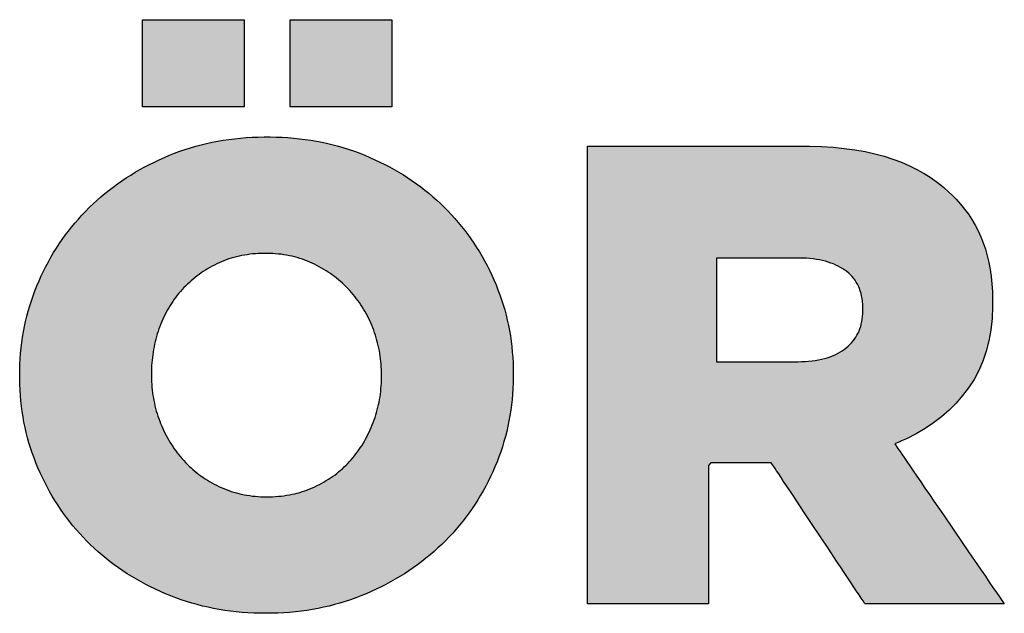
# Model space of a CAD drawing. Header units: millimetres. Extents: x 721 to 836, y 20 to 293.
# Tile 13 of 19: x 774.67 to 779.52, y 133.5 to 136.42. Entities that reach past the tile are written whole.
import ezdxf

# ---------------------------------------------------------------- set-up
doc = ezdxf.new("R2010")
doc.units = ezdxf.units.MM
doc.layers.add('P-------W3-', color=8, linetype='Continuous')
doc.layers.add('P-------W34', color=8, linetype='Continuous')

# ---------------------------------------------------------------- blocks, each defined once
blk = doc.blocks.new('STADSFAST_LOGO')
at = {"layer": 'P-------W34'}
h = blk.add_hatch(color=256, dxfattribs=at)
h.dxf.hatch_style = 1
h.paths.add_polyline_path([(776.0024, 136.4242), (776.005, 136.4242), (776.0309, 136.4242), (776.0645, 136.4242), (776.1044, 136.4242), (776.1491, 136.4242), (776.1969, 136.4242), (776.2464, 136.4242), (776.2962, 136.4242), (776.3446, 136.4242), (776.3901, 136.4242), (776.4314, 136.4242), (776.4667, 136.4242), (776.4947, 136.4242), (776.503, 136.4242), (776.503, 136.4085), (776.503, 136.3809), (776.503, 136.3475), (776.503, 136.3097), (776.503, 136.2689), (776.503, 136.2262), (776.503, 136.183), (776.503, 136.1406), (776.503, 136.1004), (776.503, 136.0636), (776.503, 136.0315), (776.503, 136.0055), (776.503, 135.9957), (776.4885, 135.9957), (776.4585, 135.9957), (776.4216, 135.9957), (776.3791, 135.9957), (776.3327, 135.9957), (776.2838, 135.9957), (776.234, 135.9957), (776.1847, 135.9957), (776.1375, 135.9957), (776.094, 135.9957), (776.0555, 135.9957), (776.0236, 135.9957), (776.0024, 135.9957), (776.0024, 136.0001), (776.0024, 136.0244), (776.0024, 136.0551), (776.0024, 136.0908), (776.0024, 136.1303), (776.0024, 136.1722), (776.0024, 136.2154), (776.0024, 136.2583), (776.0024, 136.2998), (776.0024, 136.3384), (776.0024, 136.373), (776.0024, 136.4022)])
h.paths.add_polyline_path([(775.8874, 134.0761), (775.9018, 134.0763), (775.9161, 134.0767), (775.9302, 134.0775), (775.9441, 134.0786), (775.9579, 134.08), (775.9716, 134.0816), (775.985, 134.0836), (775.9984, 134.0859), (776.0116, 134.0885), (776.0246, 134.0914), (776.0375, 134.0946), (776.0502, 134.0981), (776.0628, 134.102), (776.0752, 134.1061), (776.0875, 134.1105), (776.0996, 134.1152), (776.1116, 134.1203), (776.1235, 134.1256), (776.1352, 134.1312), (776.1468, 134.137), (776.1581, 134.143), (776.1692, 134.1492), (776.18, 134.1556), (776.1907, 134.1622), (776.2012, 134.1691), (776.2114, 134.1761), (776.2215, 134.1834), (776.2313, 134.1909), (776.241, 134.1986), (776.2504, 134.2065), (776.2596, 134.2146), (776.2687, 134.223), (776.2775, 134.2315), (776.2861, 134.2403), (776.2945, 134.2492), (776.3027, 134.2584), (776.3107, 134.2678), (776.3185, 134.2774), (776.3261, 134.2871), (776.3336, 134.297), (776.3408, 134.3071), (776.3478, 134.3174), (776.3546, 134.3278), (776.3612, 134.3384), (776.3676, 134.3492), (776.3738, 134.3602), (776.3798, 134.3713), (776.3855, 134.3826), (776.3911, 134.3942), (776.3965, 134.4058), (776.4017, 134.4177), (776.4067, 134.4298), (776.4115, 134.442), (776.416, 134.4543), (776.4202, 134.4667), (776.4242, 134.4791), (776.4279, 134.4917), (776.4314, 134.5043), (776.4346, 134.517), (776.4375, 134.5298), (776.4401, 134.5427), (776.4425, 134.5557), (776.4447, 134.5687), (776.4465, 134.5819), (776.4481, 134.5951), (776.4495, 134.6084), (776.4505, 134.6218), (776.4513, 134.6353), (776.4518, 134.6489), (776.4521, 134.6626), (776.4521, 134.6687), (776.4521, 134.6688), (776.4521, 134.669), (776.4521, 134.6694), (776.4521, 134.6698), (776.4521, 134.6702), (776.4521, 134.6707), (776.4521, 134.6713), (776.4521, 134.6718), (776.4521, 134.6724), (776.4521, 134.6729), (776.4521, 134.6735), (776.4521, 134.674), (776.4521, 134.6744), (776.4521, 134.6748), (776.4521, 134.675), (776.4521, 134.6752), (776.452, 134.6882), (776.4516, 134.7018), (776.4509, 134.7153), (776.45, 134.7287), (776.4488, 134.7421), (776.4474, 134.7553), (776.4456, 134.7685), (776.4436, 134.7816), (776.4414, 134.7946), (776.4389, 134.8075), (776.4361, 134.8204), (776.433, 134.8332), (776.4297, 134.8458), (776.4261, 134.8584), (776.4223, 134.871), (776.4181, 134.8834), (776.4138, 134.8958), (776.4091, 134.908), (776.4042, 134.9201), (776.3991, 134.9321), (776.3938, 134.9439), (776.3882, 134.9555), (776.3824, 134.9669), (776.3764, 134.9782), (776.3702, 134.9893), (776.3637, 135.0003), (776.3571, 135.0111), (776.3502, 135.0217), (776.343, 135.0321), (776.3357, 135.0424), (776.3281, 135.0525), (776.3203, 135.0625), (776.3123, 135.0723), (776.3041, 135.0819), (776.2956, 135.0914), (776.2869, 135.1007), (776.278, 135.1098), (776.2689, 135.1187), (776.2597, 135.1273), (776.2502, 135.1358), (776.2406, 135.144), (776.2308, 135.152), (776.2208, 135.1598), (776.2107, 135.1674), (776.2003, 135.1748), (776.1898, 135.182), (776.1791, 135.1889), (776.1682, 135.1956), (776.1571, 135.2022), (776.1458, 135.2085), (776.1343, 135.2146), (776.1227, 135.2205), (776.1109, 135.2261), (776.0989, 135.2314), (776.0869, 135.2365), (776.0746, 135.2412), (776.0623, 135.2456), (776.0498, 135.2496), (776.0371, 135.2534), (776.0243, 135.2569), (776.0114, 135.26), (775.9983, 135.2628), (775.985, 135.2654), (775.9716, 135.2676), (775.9581, 135.2695), (775.9444, 135.2711), (775.9305, 135.2723), (775.9165, 135.2733), (775.9023, 135.2739), (775.888, 135.2742), (775.8735, 135.2742), (775.8592, 135.2739), (775.845, 135.2733), (775.831, 135.2724), (775.8172, 135.2712), (775.8035, 135.2696), (775.79, 135.2678), (775.7767, 135.2657), (775.7635, 135.2632), (775.7505, 135.2605), (775.7377, 135.2574), (775.725, 135.2541), (775.7125, 135.2504), (775.7001, 135.2465), (775.6879, 135.2422), (775.6759, 135.2377), (775.664, 135.2328), (775.6523, 135.2277), (775.6407, 135.2222), (775.6292, 135.2165), (775.6179, 135.2106), (775.6068, 135.2045), (775.5959, 135.1981), (775.5852, 135.1916), (775.5746, 135.1848), (775.5643, 135.1778), (775.5541, 135.1707), (775.5441, 135.1633), (775.5343, 135.1556), (775.5247, 135.1478), (775.5153, 135.1398), (775.5061, 135.1315), (775.497, 135.1231), (775.4881, 135.1144), (775.4794, 135.1055), (775.4709, 135.0964), (775.4627, 135.0871), (775.4546, 135.0777), (775.4468, 135.068), (775.4392, 135.0582), (775.4318, 135.0482), (775.4247, 135.0381), (775.4178, 135.0277), (775.4111, 135.0172), (775.4046, 135.0065), (775.3983, 134.9957), (775.3923, 134.9846), (775.3864, 134.9734), (775.3808, 134.962), (775.3755, 134.9505), (775.3703, 134.9387), (775.3654, 134.9268), (775.3607, 134.9147), (775.3562, 134.9025), (775.3519, 134.8901), (775.348, 134.8777), (775.3443, 134.8652), (775.3408, 134.8526), (775.3376, 134.8399), (775.3347, 134.8271), (775.332, 134.8143), (775.3296, 134.8013), (775.3274, 134.7883), (775.3255, 134.7752), (775.3239, 134.762), (775.3225, 134.7487), (775.3213, 134.7353), (775.3204, 134.7219), (775.3198, 134.7083), (775.3194, 134.6947), (775.3193, 134.6816), (775.3193, 134.6815), (775.3193, 134.6812), (775.3193, 134.6809), (775.3193, 134.6804), (775.3193, 134.68), (775.3193, 134.6795), (775.3193, 134.6789), (775.3193, 134.6784), (775.3193, 134.6778), (775.3193, 134.6773), (775.3193, 134.6768), (775.3193, 134.6764), (775.3193, 134.676), (775.3193, 134.6756), (775.3193, 134.6754), (775.3193, 134.6753), (775.3193, 134.6692), (775.3196, 134.6555), (775.3201, 134.6419), (775.3209, 134.6284), (775.322, 134.615), (775.3233, 134.6017), (775.3249, 134.5885), (775.3267, 134.5753), (775.3288, 134.5623), (775.3312, 134.5493), (775.3339, 134.5364), (775.3368, 134.5236), (775.34, 134.5109), (775.3434, 134.4982), (775.3471, 134.4857), (775.3511, 134.4732), (775.3554, 134.4608), (775.3599, 134.4485), (775.3647, 134.4363), (775.3697, 134.4242), (775.3749, 134.4123), (775.3803, 134.4006), (775.386, 134.3891), (775.3918, 134.3777), (775.3979, 134.3665), (775.4042, 134.3555), (775.4107, 134.3446), (775.4174, 134.3339), (775.4243, 134.3233), (775.4314, 134.313), (775.4387, 134.3027), (775.4463, 134.2927), (775.454, 134.2828), (775.462, 134.2731), (775.4702, 134.2635), (775.4786, 134.2542), (775.4872, 134.245), (775.496, 134.236), (775.505, 134.2272), (775.5142, 134.2187), (775.5236, 134.2104), (775.5331, 134.2022), (775.5429, 134.1943), (775.5529, 134.1867), (775.563, 134.1792), (775.5734, 134.1719), (775.5839, 134.1649), (775.5947, 134.158), (775.6056, 134.1514), (775.6167, 134.145), (775.6281, 134.1388), (775.6396, 134.1328), (775.6513, 134.127), (775.6632, 134.1215), (775.6752, 134.1163), (775.6874, 134.1115), (775.6996, 134.1069), (775.7121, 134.1027), (775.7247, 134.0987), (775.7374, 134.0951), (775.7502, 134.0918), (775.7633, 134.0888), (775.7764, 134.0862), (775.7898, 134.0838), (775.8032, 134.0818), (775.8169, 134.08), (775.8307, 134.0786), (775.8446, 134.0775), (775.8587, 134.0767), (775.873, 134.0763)], flags=16)
h.paths.add_polyline_path([(775.8824, 133.5028), (775.8528, 133.5031), (775.8234, 133.504), (775.7944, 133.5055), (775.7655, 133.5075), (775.737, 133.5102), (775.7087, 133.5135), (775.6806, 133.5173), (775.6528, 133.5218), (775.6253, 133.5268), (775.598, 133.5324), (775.571, 133.5386), (775.5442, 133.5455), (775.5177, 133.5529), (775.4914, 133.5608), (775.4654, 133.5694), (775.4396, 133.5786), (775.4141, 133.5884), (775.3888, 133.5987), (775.3639, 133.6095), (775.3394, 133.6208), (775.3153, 133.6325), (775.2915, 133.6446), (775.2682, 133.6571), (775.2453, 133.67), (775.2227, 133.6834), (775.2006, 133.6972), (775.1789, 133.7114), (775.1575, 133.726), (775.1366, 133.7411), (775.1161, 133.7566), (775.0959, 133.7725), (775.0762, 133.7888), (775.0568, 133.8056), (775.0379, 133.8227), (775.0193, 133.8403), (775.0012, 133.8583), (774.9834, 133.8767), (774.9662, 133.8954), (774.9494, 133.9145), (774.933, 133.9339), (774.9171, 133.9537), (774.9016, 133.9738), (774.8865, 133.9943), (774.8719, 134.0151), (774.8578, 134.0363), (774.8441, 134.0579), (774.8308, 134.0798), (774.818, 134.102), (774.8057, 134.1246), (774.7938, 134.1476), (774.7823, 134.1709), (774.7712, 134.1946), (774.7607, 134.2187), (774.7507, 134.2429), (774.7412, 134.2673), (774.7324, 134.292), (774.7241, 134.3168), (774.7165, 134.3418), (774.7094, 134.3669), (774.703, 134.3923), (774.6971, 134.4178), (774.6918, 134.4436), (774.6871, 134.4695), (774.683, 134.4956), (774.6795, 134.522), (774.6765, 134.5485), (774.6742, 134.5752), (774.6725, 134.6021), (774.6713, 134.6292), (774.6707, 134.6565), (774.6707, 134.6687), (774.6707, 134.6688), (774.6707, 134.669), (774.6707, 134.6694), (774.6707, 134.6698), (774.6707, 134.6702), (774.6707, 134.6707), (774.6707, 134.6713), (774.6707, 134.6718), (774.6707, 134.6724), (774.6707, 134.6729), (774.6707, 134.6735), (774.6707, 134.674), (774.6707, 134.6744), (774.6707, 134.6748), (774.6707, 134.675), (774.6707, 134.6752), (774.671, 134.7011), (774.6718, 134.7283), (774.6733, 134.7553), (774.6753, 134.7821), (774.6779, 134.8088), (774.6812, 134.8352), (774.685, 134.8615), (774.6894, 134.8876), (774.6944, 134.9135), (774.6999, 134.9393), (774.7061, 134.9648), (774.7129, 134.9902), (774.7203, 135.0154), (774.7282, 135.0405), (774.7367, 135.0654), (774.7459, 135.09), (774.7556, 135.1146), (774.7659, 135.1389), (774.7767, 135.163), (774.788, 135.1867), (774.7998, 135.21), (774.812, 135.233), (774.8247, 135.2556), (774.8378, 135.2778), (774.8515, 135.2997), (774.8655, 135.3213), (774.8801, 135.3425), (774.8951, 135.3633), (774.9106, 135.3838), (774.9265, 135.4039), (774.943, 135.4237), (774.9599, 135.4431), (774.9772, 135.4622), (774.995, 135.4809), (775.0133, 135.4993), (775.0321, 135.5173), (775.0512, 135.5349), (775.0706, 135.552), (775.0905, 135.5687), (775.1107, 135.585), (775.1313, 135.6008), (775.1523, 135.6162), (775.1737, 135.6312), (775.1954, 135.6457), (775.2175, 135.6598), (775.24, 135.6735), (775.2629, 135.6867), (775.2861, 135.6995), (775.3097, 135.7118), (775.3337, 135.7238), (775.3581, 135.7352), (775.3829, 135.7463), (775.4081, 135.7569), (775.4334, 135.767), (775.4591, 135.7764), (775.485, 135.7853), (775.5111, 135.7936), (775.5375, 135.8013), (775.5641, 135.8084), (775.591, 135.8149), (775.6182, 135.8208), (775.6456, 135.8262), (775.6733, 135.8309), (775.7012, 135.8351), (775.7294, 135.8386), (775.7578, 135.8416), (775.7865, 135.844), (775.8155, 135.8457), (775.8447, 135.8469), (775.8742, 135.8475), (775.9039, 135.8475), (775.9333, 135.8469), (775.9626, 135.8457), (775.9915, 135.844), (776.0202, 135.8416), (776.0486, 135.8386), (776.0768, 135.8351), (776.1047, 135.8309), (776.1324, 135.8262), (776.1598, 135.8208), (776.187, 135.8149), (776.2138, 135.8084), (776.2405, 135.8013), (776.2669, 135.7936), (776.293, 135.7853), (776.3189, 135.7764), (776.3446, 135.767), (776.37, 135.7569), (776.3951, 135.7463), (776.4198, 135.7353), (776.4442, 135.7238), (776.4681, 135.7119), (776.4916, 135.6996), (776.5147, 135.6869), (776.5375, 135.6737), (776.5598, 135.6601), (776.5817, 135.6461), (776.6033, 135.6317), (776.6244, 135.6169), (776.6451, 135.6016), (776.6655, 135.5859), (776.6854, 135.5698), (776.705, 135.5532), (776.7241, 135.5363), (776.7429, 135.5189), (776.7613, 135.5011), (776.7792, 135.4829), (776.7967, 135.4644), (776.8137, 135.4455), (776.8303, 135.4262), (776.8465, 135.4066), (776.8622, 135.3867), (776.8774, 135.3664), (776.8922, 135.3457), (776.9066, 135.3247), (776.9205, 135.3033), (776.934, 135.2816), (776.947, 135.2595), (776.9596, 135.2371), (776.9718, 135.2143), (776.9835, 135.1912), (776.9947, 135.1676), (777.0055, 135.1438), (777.0158, 135.1196), (777.0256, 135.0953), (777.0347, 135.0707), (777.0432, 135.046), (777.0512, 135.0211), (777.0585, 134.9961), (777.0653, 134.9708), (777.0715, 134.9453), (777.0771, 134.9197), (777.0821, 134.8939), (777.0865, 134.8678), (777.0903, 134.8416), (777.0935, 134.8152), (777.0961, 134.7886), (777.0982, 134.7618), (777.0996, 134.7348), (777.1005, 134.7076), (777.1007, 134.6816), (777.1007, 134.6815), (777.1007, 134.6812), (777.1007, 134.6809), (777.1007, 134.6804), (777.1007, 134.68), (777.1007, 134.6795), (777.1007, 134.6789), (777.1007, 134.6784), (777.1007, 134.6778), (777.1007, 134.6773), (777.1007, 134.6768), (777.1007, 134.6764), (777.1007, 134.676), (777.1007, 134.6756), (777.1007, 134.6754), (777.1007, 134.6753), (777.1007, 134.6631), (777.1001, 134.6358), (777.099, 134.6087), (777.0972, 134.5817), (777.0949, 134.555), (777.092, 134.5284), (777.0884, 134.502), (777.0843, 134.4758), (777.0796, 134.4498), (777.0743, 134.424), (777.0685, 134.3983), (777.062, 134.3728), (777.0549, 134.3475), (777.0473, 134.3224), (777.039, 134.2974), (777.0302, 134.2727), (777.0208, 134.2481), (777.0107, 134.2236), (777.0002, 134.1994), (776.9891, 134.1755), (776.9776, 134.152), (776.9656, 134.1289), (776.9531, 134.1061), (776.9402, 134.0836), (776.9268, 134.0616), (776.913, 134.0398), (776.8987, 134.0185), (776.8839, 133.9974), (776.8686, 133.9768), (776.8529, 133.9565), (776.8367, 133.9365), (776.8201, 133.9169), (776.803, 133.8977), (776.7854, 133.8788), (776.7673, 133.8602), (776.7488, 133.842), (776.7299, 133.8242), (776.7106, 133.8069), (776.6909, 133.79), (776.6709, 133.7735), (776.6504, 133.7574), (776.6296, 133.7418), (776.6085, 133.7266), (776.5869, 133.7119), (776.565, 133.6976), (776.5427, 133.6837), (776.5201, 133.6703), (776.497, 133.6572), (776.4736, 133.6447), (776.4497, 133.6325), (776.4255, 133.6208), (776.401, 133.6096), (776.376, 133.5987), (776.3507, 133.5884), (776.3252, 133.5786), (776.2994, 133.5694), (776.2734, 133.5608), (776.2472, 133.5529), (776.2207, 133.5455), (776.1939, 133.5386), (776.1669, 133.5324), (776.1396, 133.5268), (776.112, 133.5218), (776.0842, 133.5173), (776.0562, 133.5135), (776.0279, 133.5102), (775.9993, 133.5075), (775.9705, 133.5055), (775.9414, 133.504), (775.912, 133.5031)])
h.paths.add_polyline_path([(775.2751, 136.4242), (775.2776, 136.4242), (775.3036, 136.4242), (775.3372, 136.4242), (775.3771, 136.4242), (775.4217, 136.4242), (775.4695, 136.4242), (775.5191, 136.4242), (775.5688, 136.4242), (775.6172, 136.4242), (775.6627, 136.4242), (775.7039, 136.4242), (775.7393, 136.4242), (775.7673, 136.4242), (775.7755, 136.4242), (775.7755, 136.4085), (775.7755, 136.3809), (775.7755, 136.3475), (775.7755, 136.3097), (775.7755, 136.2689), (775.7755, 136.2262), (775.7755, 136.183), (775.7755, 136.1406), (775.7755, 136.1004), (775.7755, 136.0636), (775.7755, 136.0315), (775.7755, 136.0055), (775.7755, 135.9957), (775.761, 135.9957), (775.7311, 135.9957), (775.6941, 135.9957), (775.6517, 135.9957), (775.6053, 135.9957), (775.5564, 135.9957), (775.5066, 135.9957), (775.4574, 135.9957), (775.4102, 135.9957), (775.3666, 135.9957), (775.3282, 135.9957), (775.2963, 135.9957), (775.2751, 135.9957), (775.2751, 136.0001), (775.2751, 136.0244), (775.2751, 136.0551), (775.2751, 136.0908), (775.2751, 136.1303), (775.2751, 136.1722), (775.2751, 136.2154), (775.2751, 136.2583), (775.2751, 136.2998), (775.2751, 136.3384), (775.2751, 136.373), (775.2751, 136.4022)])
h = blk.add_hatch(color=256, dxfattribs=at)
h.dxf.hatch_style = 1
h.paths.add_polyline_path([(777.4666, 135.8017), (777.4702, 135.8017), (777.4878, 135.8017), (777.5096, 135.8017), (777.5353, 135.8017), (777.5647, 135.8017), (777.5974, 135.8017), (777.633, 135.8017), (777.6713, 135.8017), (777.7119, 135.8017), (777.7544, 135.8017), (777.7987, 135.8017), (777.8442, 135.8017), (777.938, 135.8017), (778.0332, 135.8017), (778.1272, 135.8017), (778.1729, 135.8017), (778.2173, 135.8017), (778.2602, 135.8017), (778.301, 135.8017), (778.3396, 135.8017), (778.3756, 135.8017), (778.4087, 135.8017), (778.4385, 135.8017), (778.4648, 135.8017), (778.4872, 135.8017), (778.5053, 135.8017), (778.5188, 135.8017), (778.5238, 135.8017), (778.5275, 135.8017), (778.5299, 135.8017), (778.531, 135.8017), (778.531, 135.8017), (778.5328, 135.8017), (778.5366, 135.8017), (778.5443, 135.8017), (778.5594, 135.8016), (778.6188, 135.7998), (778.6759, 135.7963), (778.7307, 135.791), (778.7832, 135.784), (778.8334, 135.7752), (778.8813, 135.7646), (778.9269, 135.7524), (778.9702, 135.7383), (779.0115, 135.7227), (779.0509, 135.7057), (779.0884, 135.6873), (779.124, 135.6675), (779.1577, 135.6463), (779.1895, 135.6238), (779.2194, 135.5999), (779.2476, 135.5746), (779.261, 135.5614), (779.2648, 135.5575), (779.2707, 135.5518), (779.2818, 135.5404), (779.3032, 135.5167), (779.3232, 135.4923), (779.3418, 135.4669), (779.359, 135.4406), (779.3749, 135.4133), (779.3895, 135.3851), (779.4027, 135.3559), (779.4145, 135.3258), (779.4251, 135.2946), (779.4343, 135.2625), (779.4421, 135.2295), (779.4486, 135.1954), (779.4537, 135.1604), (779.4575, 135.1243), (779.4599, 135.0873), (779.461, 135.0491), (779.461, 135.0395), (779.461, 135.0389), (779.461, 135.0389), (779.461, 135.0387), (779.461, 135.0381), (779.461, 135.0338), (779.461, 135.0324), (779.461, 135.0323), (779.461, 135.031), (779.461, 135.0272), (779.4608, 135.0123), (779.458, 134.9532), (779.4516, 134.8969), (779.4419, 134.8432), (779.4288, 134.7921), (779.4124, 134.7436), (779.3925, 134.6976), (779.3694, 134.6541), (779.3428, 134.6131), (779.313, 134.5742), (779.2808, 134.5374), (779.2461, 134.5028), (779.2091, 134.4703), (779.1698, 134.4401), (779.128, 134.412), (779.0837, 134.3861), (779.037, 134.3622), (779.0128, 134.3512), (779.0067, 134.3486), (779.0036, 134.3472), (779.0019, 134.3465), (778.979, 134.3364), (778.9942, 134.3143), (778.9984, 134.3081), (779.0051, 134.2984), (779.0141, 134.2852), (779.0252, 134.269), (779.0384, 134.2498), (779.0533, 134.228), (779.0699, 134.2037), (779.088, 134.1773), (779.1073, 134.149), (779.1279, 134.119), (779.1494, 134.0875), (779.1718, 134.0549), (779.2184, 133.9869), (779.2662, 133.9169), (779.3141, 133.847), (779.3607, 133.779), (779.383, 133.7464), (779.4046, 133.7149), (779.4251, 133.6849), (779.4445, 133.6565), (779.4626, 133.6301), (779.4792, 133.6059), (779.4941, 133.5841), (779.5072, 133.5649), (779.5184, 133.5487), (779.5184, 133.5486), (779.5148, 133.5486), (779.4975, 133.5486), (779.4778, 133.5486), (779.4558, 133.5486), (779.4318, 133.5486), (779.406, 133.5486), (779.3787, 133.5486), (779.3201, 133.5486), (779.2578, 133.5486), (779.1294, 133.5486), (779.0668, 133.5486), (779.0076, 133.5486), (778.9799, 133.5486), (778.9537, 133.5486), (778.9292, 133.5486), (778.9066, 133.5486), (778.8863, 133.5486), (778.8684, 133.5486), (778.8531, 133.5486), (778.8406, 133.5486), (778.8332, 133.5486), (778.8303, 133.553), (778.8232, 133.5636), (778.8143, 133.577), (778.8036, 133.5931), (778.7914, 133.6114), (778.7778, 133.6319), (778.7628, 133.6544), (778.7467, 133.6786), (778.7296, 133.7043), (778.7117, 133.7313), (778.6929, 133.7594), (778.6539, 133.8182), (778.6136, 133.8788), (778.5731, 133.9397), (778.5336, 133.9991), (778.4961, 134.0553), (778.4785, 134.0818), (778.4619, 134.1068), (778.4463, 134.1302), (778.432, 134.1518), (778.419, 134.1713), (778.4075, 134.1886), (778.3976, 134.2034), (778.3895, 134.2156), (778.3834, 134.2249), (778.3792, 134.2311), (778.3772, 134.2342), (778.3709, 134.2431), (778.3604, 134.2431), (778.359, 134.2431), (778.3549, 134.2431), (778.3539, 134.2431), (778.3525, 134.2431), (778.3498, 134.2431), (778.341, 134.2431), (778.328, 134.2431), (778.3116, 134.2431), (778.2924, 134.2431), (778.271, 134.2431), (778.2245, 134.2431), (778.1772, 134.2431), (778.155, 134.2431), (778.1346, 134.2431), (778.1166, 134.2431), (778.1017, 134.2431), (778.0906, 134.2431), (778.0839, 134.2431), (778.0733, 134.2431), (778.0621, 134.2304), (778.0621, 134.2197), (778.0621, 134.2133), (778.0621, 134.2038), (778.0621, 134.1915), (778.0621, 134.1765), (778.0621, 134.159), (778.0621, 134.1393), (778.0621, 134.1176), (778.0621, 134.0941), (778.0621, 134.069), (778.0621, 134.0147), (778.0621, 133.9566), (778.0621, 133.8353), (778.0621, 133.7754), (778.0621, 133.7184), (778.0621, 133.6915), (778.0621, 133.6658), (778.0621, 133.6418), (778.0621, 133.6194), (778.0621, 133.599), (778.0621, 133.5808), (778.0621, 133.565), (778.0621, 133.5517), (778.0621, 133.5486), (778.0548, 133.5486), (778.0414, 133.5486), (778.0257, 133.5486), (778.008, 133.5486), (777.9884, 133.5486), (777.967, 133.5486), (777.9442, 133.5486), (777.8949, 133.5486), (777.8419, 133.5486), (777.7867, 133.5486), (777.676, 133.5486), (777.6236, 133.5486), (777.5752, 133.5486), (777.553, 133.5486), (777.5323, 133.5486), (777.5134, 133.5486), (777.4965, 133.5486), (777.4817, 133.5486), (777.4692, 133.5486), (777.4666, 133.5486), (777.4666, 133.5544), (777.4666, 133.5675), (777.4666, 133.5831), (777.4666, 133.601), (777.4666, 133.6214), (777.4666, 133.6439), (777.4666, 133.6686), (777.4666, 133.6954), (777.4666, 133.7241), (777.4666, 133.7548), (777.4666, 133.7872), (777.4666, 133.8214), (777.4666, 133.8572), (777.4666, 133.8945), (777.4666, 133.9333), (777.4666, 133.9735), (777.4666, 134.0149), (777.4666, 134.1014), (777.4666, 134.1919), (777.4666, 134.2858), (777.4666, 134.3825), (777.4666, 134.4812), (777.4666, 134.5812), (777.4666, 134.7825), (777.4666, 134.8824), (777.4666, 134.9809), (777.4666, 135.0772), (777.4666, 135.1708), (777.4666, 135.2608), (777.4666, 135.3466), (777.4666, 135.3877), (777.4666, 135.4275), (777.4666, 135.466), (777.4666, 135.5029), (777.4666, 135.5383), (777.4666, 135.572), (777.4666, 135.6039), (777.4666, 135.6341), (777.4666, 135.6623), (777.4666, 135.6885), (777.4666, 135.7127), (777.4666, 135.7347), (777.4666, 135.7544), (777.4666, 135.7717), (777.4666, 135.7866), (777.4666, 135.7991)])
h.paths.add_polyline_path([(778.5014, 134.7411), (778.5199, 134.7414), (778.5377, 134.7421), (778.5549, 134.7433), (778.5716, 134.745), (778.5877, 134.7472), (778.6033, 134.7498), (778.6184, 134.7529), (778.6329, 134.7565), (778.6469, 134.7605), (778.6603, 134.765), (778.6732, 134.77), (778.6856, 134.7754), (778.6974, 134.7813), (778.7088, 134.7876), (778.7196, 134.7943), (778.7299, 134.8015), (778.7398, 134.8092), (778.7491, 134.8172), (778.7579, 134.8256), (778.766, 134.8343), (778.7736, 134.8433), (778.7807, 134.8525), (778.7871, 134.8621), (778.7931, 134.872), (778.7984, 134.8821), (778.8032, 134.8927), (778.8075, 134.9035), (778.8112, 134.9147), (778.8144, 134.9262), (778.8171, 134.9381), (778.8192, 134.9504), (778.8207, 134.9631), (778.8217, 134.9761), (778.8221, 134.9896), (778.8222, 134.993), (778.8222, 134.9931), (778.8222, 134.9933), (778.8222, 134.9937), (778.8222, 134.9941), (778.8222, 134.9946), (778.8222, 134.9952), (778.8222, 134.9957), (778.8222, 134.9963), (778.8222, 134.9969), (778.8222, 134.9974), (778.8222, 134.998), (778.8222, 134.9984), (778.8222, 134.9988), (778.8222, 134.9992), (778.8222, 134.9994), (778.822, 135.0089), (778.8214, 135.0236), (778.8201, 135.0378), (778.8183, 135.0515), (778.8159, 135.0646), (778.8129, 135.0772), (778.8094, 135.0893), (778.8053, 135.1009), (778.8007, 135.112), (778.7955, 135.1226), (778.7897, 135.1327), (778.7835, 135.1424), (778.7766, 135.1517), (778.7692, 135.1605), (778.7612, 135.1689), (778.7526, 135.1769), (778.7435, 135.1845), (778.7336, 135.1917), (778.7232, 135.1985), (778.7124, 135.205), (778.7011, 135.211), (778.6893, 135.2167), (778.677, 135.2219), (778.6643, 135.2267), (778.651, 135.2311), (778.6373, 135.2351), (778.623, 135.2386), (778.6083, 135.2417), (778.5931, 135.2444), (778.5774, 135.2467), (778.5611, 135.2485), (778.5444, 135.2499), (778.5272, 135.2508), (778.5095, 135.2513), (778.4976, 135.2514), (778.4906, 135.2514), (778.4764, 135.2514), (778.4561, 135.2514), (778.4306, 135.2514), (778.401, 135.2514), (778.3682, 135.2514), (778.3332, 135.2514), (778.297, 135.2514), (778.2607, 135.2514), (778.2251, 135.2514), (778.1914, 135.2514), (778.1604, 135.2514), (778.1333, 135.2514), (778.1109, 135.2514), (778.1021, 135.2514), (778.1021, 135.2454), (778.1021, 135.2195), (778.1021, 135.1866), (778.1021, 135.148), (778.1021, 135.105), (778.1021, 135.0591), (778.1021, 135.0113), (778.1021, 134.9632), (778.1021, 134.916), (778.1021, 134.871), (778.1021, 134.8295), (778.1021, 134.7929), (778.1021, 134.7624), (778.1021, 134.7411), (778.1189, 134.7411), (778.1434, 134.7411), (778.1723, 134.7411), (778.2047, 134.7411), (778.2395, 134.7411), (778.2758, 134.7411), (778.3125, 134.7411), (778.3486, 134.7411), (778.3832, 134.7411), (778.4152, 134.7411), (778.4436, 134.7411), (778.4674, 134.7411), (778.4857, 134.7411), (778.4974, 134.7411)], flags=16)

msp = doc.modelspace()

# ---------------------------------------------------------------- linework, layer by layer
at = {"layer": 'P-------W3-'}
for points in [[(775.2751, 136.4242), (775.2776, 136.4242), (775.3036, 136.4242), (775.3372, 136.4242), (775.3771, 136.4242), (775.4217, 136.4242), (775.4695, 136.4242), (775.5191, 136.4242), (775.5688, 136.4242), (775.6172, 136.4242), (775.6627, 136.4242), (775.7039, 136.4242), (775.7393, 136.4242), (775.7673, 136.4242), (775.7755, 136.4242), (775.7755, 136.4085), (775.7755, 136.3809), (775.7755, 136.3475), (775.7755, 136.3097), (775.7755, 136.2689), (775.7755, 136.2262), (775.7755, 136.183), (775.7755, 136.1406), (775.7755, 136.1004), (775.7755, 136.0636), (775.7755, 136.0315), (775.7755, 136.0055), (775.7755, 135.9957), (775.761, 135.9957), (775.7311, 135.9957), (775.6941, 135.9957), (775.6517, 135.9957), (775.6053, 135.9957), (775.5564, 135.9957), (775.5066, 135.9957), (775.4574, 135.9957), (775.4102, 135.9957), (775.3666, 135.9957), (775.3282, 135.9957), (775.2963, 135.9957), (775.2751, 135.9957), (775.2751, 136.0001), (775.2751, 136.0244), (775.2751, 136.0551), (775.2751, 136.0908), (775.2751, 136.1303), (775.2751, 136.1722), (775.2751, 136.2154), (775.2751, 136.2583), (775.2751, 136.2998), (775.2751, 136.3384), (775.2751, 136.373), (775.2751, 136.4022)], [(776.0024, 136.4242), (776.005, 136.4242), (776.0309, 136.4242), (776.0645, 136.4242), (776.1044, 136.4242), (776.1491, 136.4242), (776.1969, 136.4242), (776.2464, 136.4242), (776.2962, 136.4242), (776.3446, 136.4242), (776.3901, 136.4242), (776.4314, 136.4242), (776.4667, 136.4242), (776.4947, 136.4242), (776.503, 136.4242), (776.503, 136.4085), (776.503, 136.3809), (776.503, 136.3475), (776.503, 136.3097), (776.503, 136.2689), (776.503, 136.2262), (776.503, 136.183), (776.503, 136.1406), (776.503, 136.1004), (776.503, 136.0636), (776.503, 136.0315), (776.503, 136.0055), (776.503, 135.9957), (776.4885, 135.9957), (776.4585, 135.9957), (776.4216, 135.9957), (776.3791, 135.9957), (776.3327, 135.9957), (776.2838, 135.9957), (776.234, 135.9957), (776.1847, 135.9957), (776.1375, 135.9957), (776.094, 135.9957), (776.0555, 135.9957), (776.0236, 135.9957), (776.0024, 135.9957), (776.0024, 136.0001), (776.0024, 136.0244), (776.0024, 136.0551), (776.0024, 136.0908), (776.0024, 136.1303), (776.0024, 136.1722), (776.0024, 136.2154), (776.0024, 136.2583), (776.0024, 136.2998), (776.0024, 136.3384), (776.0024, 136.373), (776.0024, 136.4022)], [(775.8824, 133.5028), (775.8528, 133.5031), (775.8234, 133.504), (775.7944, 133.5055), (775.7655, 133.5075), (775.737, 133.5102), (775.7087, 133.5135), (775.6806, 133.5173), (775.6528, 133.5218), (775.6253, 133.5268), (775.598, 133.5324), (775.571, 133.5386), (775.5442, 133.5455), (775.5177, 133.5529), (775.4914, 133.5608), (775.4654, 133.5694), (775.4396, 133.5786), (775.4141, 133.5884), (775.3888, 133.5987), (775.3639, 133.6095), (775.3394, 133.6208), (775.3153, 133.6325), (775.2915, 133.6446), (775.2682, 133.6571), (775.2453, 133.67), (775.2227, 133.6834), (775.2006, 133.6972), (775.1789, 133.7114), (775.1575, 133.726), (775.1366, 133.7411), (775.1161, 133.7566), (775.0959, 133.7725), (775.0762, 133.7888), (775.0568, 133.8056), (775.0379, 133.8227), (775.0193, 133.8403), (775.0012, 133.8583), (774.9834, 133.8767), (774.9662, 133.8954), (774.9494, 133.9145), (774.933, 133.9339), (774.9171, 133.9537), (774.9016, 133.9738), (774.8865, 133.9943), (774.8719, 134.0151), (774.8578, 134.0363), (774.8441, 134.0579), (774.8308, 134.0798), (774.818, 134.102), (774.8057, 134.1246), (774.7938, 134.1476), (774.7823, 134.1709), (774.7712, 134.1946), (774.7607, 134.2187), (774.7507, 134.2429), (774.7412, 134.2673), (774.7324, 134.292), (774.7241, 134.3168), (774.7165, 134.3418), (774.7094, 134.3669), (774.703, 134.3923), (774.6971, 134.4178), (774.6918, 134.4436), (774.6871, 134.4695), (774.683, 134.4956), (774.6795, 134.522), (774.6765, 134.5485), (774.6742, 134.5752), (774.6725, 134.6021), (774.6713, 134.6292), (774.6707, 134.6565), (774.6707, 134.6687), (774.6707, 134.6688), (774.6707, 134.669), (774.6707, 134.6694), (774.6707, 134.6698), (774.6707, 134.6702), (774.6707, 134.6707), (774.6707, 134.6713), (774.6707, 134.6718), (774.6707, 134.6724), (774.6707, 134.6729), (774.6707, 134.6735), (774.6707, 134.674), (774.6707, 134.6744), (774.6707, 134.6748), (774.6707, 134.675), (774.6707, 134.6752), (774.671, 134.7011), (774.6718, 134.7283), (774.6733, 134.7553), (774.6753, 134.7821), (774.6779, 134.8088), (774.6812, 134.8352), (774.685, 134.8615), (774.6894, 134.8876), (774.6944, 134.9135), (774.6999, 134.9393), (774.7061, 134.9648), (774.7129, 134.9902), (774.7203, 135.0154), (774.7282, 135.0405), (774.7367, 135.0654), (774.7459, 135.09), (774.7556, 135.1146), (774.7659, 135.1389), (774.7767, 135.163), (774.788, 135.1867), (774.7998, 135.21), (774.812, 135.233), (774.8247, 135.2556), (774.8378, 135.2778), (774.8515, 135.2997), (774.8655, 135.3213), (774.8801, 135.3425), (774.8951, 135.3633), (774.9106, 135.3838), (774.9265, 135.4039), (774.943, 135.4237), (774.9599, 135.4431), (774.9772, 135.4622), (774.995, 135.4809), (775.0133, 135.4993), (775.0321, 135.5173), (775.0512, 135.5349), (775.0706, 135.552), (775.0905, 135.5687), (775.1107, 135.585), (775.1313, 135.6008), (775.1523, 135.6162), (775.1737, 135.6312), (775.1954, 135.6457), (775.2175, 135.6598), (775.24, 135.6735), (775.2629, 135.6867), (775.2861, 135.6995), (775.3097, 135.7118), (775.3337, 135.7238), (775.3581, 135.7352), (775.3829, 135.7463), (775.4081, 135.7569), (775.4334, 135.767), (775.4591, 135.7764), (775.485, 135.7853), (775.5111, 135.7936), (775.5375, 135.8013), (775.5641, 135.8084), (775.591, 135.8149), (775.6182, 135.8208), (775.6456, 135.8262), (775.6733, 135.8309), (775.7012, 135.8351), (775.7294, 135.8386), (775.7578, 135.8416), (775.7865, 135.844), (775.8155, 135.8457), (775.8447, 135.8469), (775.8742, 135.8475), (775.9039, 135.8475), (775.9333, 135.8469), (775.9626, 135.8457), (775.9915, 135.844), (776.0202, 135.8416), (776.0486, 135.8386), (776.0768, 135.8351), (776.1047, 135.8309), (776.1324, 135.8262), (776.1598, 135.8208), (776.187, 135.8149), (776.2138, 135.8084), (776.2405, 135.8013), (776.2669, 135.7936), (776.293, 135.7853), (776.3189, 135.7764), (776.3446, 135.767), (776.37, 135.7569), (776.3951, 135.7463), (776.4198, 135.7353), (776.4442, 135.7238), (776.4681, 135.7119), (776.4916, 135.6996), (776.5147, 135.6869), (776.5375, 135.6737), (776.5598, 135.6601), (776.5817, 135.6461), (776.6033, 135.6317), (776.6244, 135.6169), (776.6451, 135.6016), (776.6655, 135.5859), (776.6854, 135.5698), (776.705, 135.5532), (776.7241, 135.5363), (776.7429, 135.5189), (776.7613, 135.5011), (776.7792, 135.4829), (776.7967, 135.4644), (776.8137, 135.4455), (776.8303, 135.4262), (776.8465, 135.4066), (776.8622, 135.3867), (776.8774, 135.3664), (776.8922, 135.3457), (776.9066, 135.3247), (776.9205, 135.3033), (776.934, 135.2816), (776.947, 135.2595), (776.9596, 135.2371), (776.9718, 135.2143), (776.9835, 135.1912), (776.9947, 135.1676), (777.0055, 135.1438), (777.0158, 135.1196), (777.0256, 135.0953), (777.0347, 135.0707), (777.0432, 135.046), (777.0512, 135.0211), (777.0585, 134.9961), (777.0653, 134.9708), (777.0715, 134.9453), (777.0771, 134.9197), (777.0821, 134.8939), (777.0865, 134.8678), (777.0903, 134.8416), (777.0935, 134.8152), (777.0961, 134.7886), (777.0982, 134.7618), (777.0996, 134.7348), (777.1005, 134.7076), (777.1007, 134.6816), (777.1007, 134.6815), (777.1007, 134.6812), (777.1007, 134.6809), (777.1007, 134.6804), (777.1007, 134.68), (777.1007, 134.6795), (777.1007, 134.6789), (777.1007, 134.6784), (777.1007, 134.6778), (777.1007, 134.6773), (777.1007, 134.6768), (777.1007, 134.6764), (777.1007, 134.676), (777.1007, 134.6756), (777.1007, 134.6754), (777.1007, 134.6753), (777.1007, 134.6631), (777.1001, 134.6358), (777.099, 134.6087), (777.0972, 134.5817), (777.0949, 134.555), (777.092, 134.5284), (777.0884, 134.502), (777.0843, 134.4758), (777.0796, 134.4498), (777.0743, 134.424), (777.0685, 134.3983), (777.062, 134.3728), (777.0549, 134.3475), (777.0473, 134.3224), (777.039, 134.2974), (777.0302, 134.2727), (777.0208, 134.2481), (777.0107, 134.2236), (777.0002, 134.1994), (776.9891, 134.1755), (776.9776, 134.152), (776.9656, 134.1289), (776.9531, 134.1061), (776.9402, 134.0836), (776.9268, 134.0616), (776.913, 134.0398), (776.8987, 134.0185), (776.8839, 133.9974), (776.8686, 133.9768), (776.8529, 133.9565), (776.8367, 133.9365), (776.8201, 133.9169), (776.803, 133.8977), (776.7854, 133.8788), (776.7673, 133.8602), (776.7488, 133.842), (776.7299, 133.8242), (776.7106, 133.8069), (776.6909, 133.79), (776.6709, 133.7735), (776.6504, 133.7574), (776.6296, 133.7418), (776.6085, 133.7266), (776.5869, 133.7119), (776.565, 133.6976), (776.5427, 133.6837), (776.5201, 133.6703), (776.497, 133.6572), (776.4736, 133.6447), (776.4497, 133.6325), (776.4255, 133.6208), (776.401, 133.6096), (776.376, 133.5987), (776.3507, 133.5884), (776.3252, 133.5786), (776.2994, 133.5694), (776.2734, 133.5608), (776.2472, 133.5529), (776.2207, 133.5455), (776.1939, 133.5386), (776.1669, 133.5324), (776.1396, 133.5268), (776.112, 133.5218), (776.0842, 133.5173), (776.0562, 133.5135), (776.0279, 133.5102), (775.9993, 133.5075), (775.9705, 133.5055), (775.9414, 133.504), (775.912, 133.5031)], [(777.4666, 135.8017), (777.4702, 135.8017), (777.4878, 135.8017), (777.5096, 135.8017), (777.5353, 135.8017), (777.5647, 135.8017), (777.5974, 135.8017), (777.633, 135.8017), (777.6713, 135.8017), (777.7119, 135.8017), (777.7544, 135.8017), (777.7987, 135.8017), (777.8442, 135.8017), (777.938, 135.8017), (778.0332, 135.8017), (778.1272, 135.8017), (778.1729, 135.8017), (778.2173, 135.8017), (778.2602, 135.8017), (778.301, 135.8017), (778.3396, 135.8017), (778.3756, 135.8017), (778.4087, 135.8017), (778.4385, 135.8017), (778.4648, 135.8017), (778.4872, 135.8017), (778.5053, 135.8017), (778.5188, 135.8017), (778.5238, 135.8017), (778.5275, 135.8017), (778.5299, 135.8017), (778.531, 135.8017), (778.531, 135.8017), (778.5328, 135.8017), (778.5366, 135.8017), (778.5443, 135.8017), (778.5594, 135.8016), (778.6188, 135.7998), (778.6759, 135.7963), (778.7307, 135.791), (778.7832, 135.784), (778.8334, 135.7752), (778.8813, 135.7646), (778.9269, 135.7524), (778.9702, 135.7383), (779.0115, 135.7227), (779.0509, 135.7057), (779.0884, 135.6873), (779.124, 135.6675), (779.1577, 135.6463), (779.1895, 135.6238), (779.2194, 135.5999), (779.2476, 135.5746), (779.261, 135.5614), (779.2648, 135.5575), (779.2707, 135.5518), (779.2818, 135.5404), (779.3032, 135.5167), (779.3232, 135.4923), (779.3418, 135.4669), (779.359, 135.4406), (779.3749, 135.4133), (779.3895, 135.3851), (779.4027, 135.3559), (779.4145, 135.3258), (779.4251, 135.2946), (779.4343, 135.2625), (779.4421, 135.2295), (779.4486, 135.1954), (779.4537, 135.1604), (779.4575, 135.1243), (779.4599, 135.0873), (779.461, 135.0491), (779.461, 135.0395), (779.461, 135.0389), (779.461, 135.0389), (779.461, 135.0387), (779.461, 135.0381), (779.461, 135.0338), (779.461, 135.0324), (779.461, 135.0323), (779.461, 135.031), (779.461, 135.0272), (779.4608, 135.0123), (779.458, 134.9532), (779.4516, 134.8969), (779.4419, 134.8432), (779.4288, 134.7921), (779.4124, 134.7436), (779.3925, 134.6976), (779.3694, 134.6541), (779.3428, 134.6131), (779.313, 134.5742), (779.2808, 134.5374), (779.2461, 134.5028), (779.2091, 134.4703), (779.1698, 134.4401), (779.128, 134.412), (779.0837, 134.3861), (779.037, 134.3622), (779.0128, 134.3512), (779.0067, 134.3486), (779.0036, 134.3472), (779.0019, 134.3465), (778.979, 134.3364), (778.9942, 134.3143), (778.9984, 134.3081), (779.0051, 134.2984), (779.0141, 134.2852), (779.0252, 134.269), (779.0384, 134.2498), (779.0533, 134.228), (779.0699, 134.2037), (779.088, 134.1773), (779.1073, 134.149), (779.1279, 134.119), (779.1494, 134.0875), (779.1718, 134.0549), (779.2184, 133.9869), (779.2662, 133.9169), (779.3141, 133.847), (779.3607, 133.779), (779.383, 133.7464), (779.4046, 133.7149), (779.4251, 133.6849), (779.4445, 133.6565), (779.4626, 133.6301), (779.4792, 133.6059), (779.4941, 133.5841), (779.5072, 133.5649), (779.5184, 133.5487), (779.5184, 133.5486), (779.5148, 133.5486), (779.4975, 133.5486), (779.4778, 133.5486), (779.4558, 133.5486), (779.4318, 133.5486), (779.406, 133.5486), (779.3787, 133.5486), (779.3201, 133.5486), (779.2578, 133.5486), (779.1294, 133.5486), (779.0668, 133.5486), (779.0076, 133.5486), (778.9799, 133.5486), (778.9537, 133.5486), (778.9292, 133.5486), (778.9066, 133.5486), (778.8863, 133.5486), (778.8684, 133.5486), (778.8531, 133.5486), (778.8406, 133.5486), (778.8332, 133.5486), (778.8303, 133.553), (778.8232, 133.5636), (778.8143, 133.577), (778.8036, 133.5931), (778.7914, 133.6114), (778.7778, 133.6319), (778.7628, 133.6544), (778.7467, 133.6786), (778.7296, 133.7043), (778.7117, 133.7313), (778.6929, 133.7594), (778.6539, 133.8182), (778.6136, 133.8788), (778.5731, 133.9397), (778.5336, 133.9991), (778.4961, 134.0553), (778.4785, 134.0818), (778.4619, 134.1068), (778.4463, 134.1302), (778.432, 134.1518), (778.419, 134.1713), (778.4075, 134.1886), (778.3976, 134.2034), (778.3895, 134.2156), (778.3834, 134.2249), (778.3792, 134.2311), (778.3772, 134.2342), (778.3709, 134.2431), (778.3604, 134.2431), (778.359, 134.2431), (778.3549, 134.2431), (778.3539, 134.2431), (778.3525, 134.2431), (778.3498, 134.2431), (778.341, 134.2431), (778.328, 134.2431), (778.3116, 134.2431), (778.2924, 134.2431), (778.271, 134.2431), (778.2245, 134.2431), (778.1772, 134.2431), (778.155, 134.2431), (778.1346, 134.2431), (778.1166, 134.2431), (778.1017, 134.2431), (778.0906, 134.2431), (778.0839, 134.2431), (778.0733, 134.2431), (778.0621, 134.2304), (778.0621, 134.2197), (778.0621, 134.2133), (778.0621, 134.2038), (778.0621, 134.1915), (778.0621, 134.1765), (778.0621, 134.159), (778.0621, 134.1393), (778.0621, 134.1176), (778.0621, 134.0941), (778.0621, 134.069), (778.0621, 134.0147), (778.0621, 133.9566), (778.0621, 133.8353), (778.0621, 133.7754), (778.0621, 133.7184), (778.0621, 133.6915), (778.0621, 133.6658), (778.0621, 133.6418), (778.0621, 133.6194), (778.0621, 133.599), (778.0621, 133.5808), (778.0621, 133.565), (778.0621, 133.5517), (778.0621, 133.5486), (778.0548, 133.5486), (778.0414, 133.5486), (778.0257, 133.5486), (778.008, 133.5486), (777.9884, 133.5486), (777.967, 133.5486), (777.9442, 133.5486), (777.8949, 133.5486), (777.8419, 133.5486), (777.7867, 133.5486), (777.676, 133.5486), (777.6236, 133.5486), (777.5752, 133.5486), (777.553, 133.5486), (777.5323, 133.5486), (777.5134, 133.5486), (777.4965, 133.5486), (777.4817, 133.5486), (777.4692, 133.5486), (777.4666, 133.5486), (777.4666, 133.5544), (777.4666, 133.5675), (777.4666, 133.5831), (777.4666, 133.601), (777.4666, 133.6214), (777.4666, 133.6439), (777.4666, 133.6686), (777.4666, 133.6954), (777.4666, 133.7241), (777.4666, 133.7548), (777.4666, 133.7872), (777.4666, 133.8214), (777.4666, 133.8572), (777.4666, 133.8945), (777.4666, 133.9333), (777.4666, 133.9735), (777.4666, 134.0149), (777.4666, 134.1014), (777.4666, 134.1919), (777.4666, 134.2858), (777.4666, 134.3825), (777.4666, 134.4812), (777.4666, 134.5812), (777.4666, 134.7825), (777.4666, 134.8824), (777.4666, 134.9809), (777.4666, 135.0772), (777.4666, 135.1708), (777.4666, 135.2608), (777.4666, 135.3466), (777.4666, 135.3877), (777.4666, 135.4275), (777.4666, 135.466), (777.4666, 135.5029), (777.4666, 135.5383), (777.4666, 135.572), (777.4666, 135.6039), (777.4666, 135.6341), (777.4666, 135.6623), (777.4666, 135.6885), (777.4666, 135.7127), (777.4666, 135.7347), (777.4666, 135.7544), (777.4666, 135.7717), (777.4666, 135.7866), (777.4666, 135.7991)], [(775.8874, 134.0761), (775.9018, 134.0763), (775.9161, 134.0767), (775.9302, 134.0775), (775.9441, 134.0786), (775.9579, 134.08), (775.9716, 134.0816), (775.985, 134.0836), (775.9984, 134.0859), (776.0116, 134.0885), (776.0246, 134.0914), (776.0375, 134.0946), (776.0502, 134.0981), (776.0628, 134.102), (776.0752, 134.1061), (776.0875, 134.1105), (776.0996, 134.1152), (776.1116, 134.1203), (776.1235, 134.1256), (776.1352, 134.1312), (776.1468, 134.137), (776.1581, 134.143), (776.1692, 134.1492), (776.18, 134.1556), (776.1907, 134.1622), (776.2012, 134.1691), (776.2114, 134.1761), (776.2215, 134.1834), (776.2313, 134.1909), (776.241, 134.1986), (776.2504, 134.2065), (776.2596, 134.2146), (776.2687, 134.223), (776.2775, 134.2315), (776.2861, 134.2403), (776.2945, 134.2492), (776.3027, 134.2584), (776.3107, 134.2678), (776.3185, 134.2774), (776.3261, 134.2871), (776.3336, 134.297), (776.3408, 134.3071), (776.3478, 134.3174), (776.3546, 134.3278), (776.3612, 134.3384), (776.3676, 134.3492), (776.3738, 134.3602), (776.3798, 134.3713), (776.3855, 134.3826), (776.3911, 134.3942), (776.3965, 134.4058), (776.4017, 134.4177), (776.4067, 134.4298), (776.4115, 134.442), (776.416, 134.4543), (776.4202, 134.4667), (776.4242, 134.4791), (776.4279, 134.4917), (776.4314, 134.5043), (776.4346, 134.517), (776.4375, 134.5298), (776.4401, 134.5427), (776.4425, 134.5557), (776.4447, 134.5687), (776.4465, 134.5819), (776.4481, 134.5951), (776.4495, 134.6084), (776.4505, 134.6218), (776.4513, 134.6353), (776.4518, 134.6489), (776.4521, 134.6626), (776.4521, 134.6687), (776.4521, 134.6688), (776.4521, 134.669), (776.4521, 134.6694), (776.4521, 134.6698), (776.4521, 134.6702), (776.4521, 134.6707), (776.4521, 134.6713), (776.4521, 134.6718), (776.4521, 134.6724), (776.4521, 134.6729), (776.4521, 134.6735), (776.4521, 134.674), (776.4521, 134.6744), (776.4521, 134.6748), (776.4521, 134.675), (776.4521, 134.6752), (776.452, 134.6882), (776.4516, 134.7018), (776.4509, 134.7153), (776.45, 134.7287), (776.4488, 134.7421), (776.4474, 134.7553), (776.4456, 134.7685), (776.4436, 134.7816), (776.4414, 134.7946), (776.4389, 134.8075), (776.4361, 134.8204), (776.433, 134.8332), (776.4297, 134.8458), (776.4261, 134.8584), (776.4223, 134.871), (776.4181, 134.8834), (776.4138, 134.8958), (776.4091, 134.908), (776.4042, 134.9201), (776.3991, 134.9321), (776.3938, 134.9439), (776.3882, 134.9555), (776.3824, 134.9669), (776.3764, 134.9782), (776.3702, 134.9893), (776.3637, 135.0003), (776.3571, 135.0111), (776.3502, 135.0217), (776.343, 135.0321), (776.3357, 135.0424), (776.3281, 135.0525), (776.3203, 135.0625), (776.3123, 135.0723), (776.3041, 135.0819), (776.2956, 135.0914), (776.2869, 135.1007), (776.278, 135.1098), (776.2689, 135.1187), (776.2597, 135.1273), (776.2502, 135.1358), (776.2406, 135.144), (776.2308, 135.152), (776.2208, 135.1598), (776.2107, 135.1674), (776.2003, 135.1748), (776.1898, 135.182), (776.1791, 135.1889), (776.1682, 135.1956), (776.1571, 135.2022), (776.1458, 135.2085), (776.1343, 135.2146), (776.1227, 135.2205), (776.1109, 135.2261), (776.0989, 135.2314), (776.0869, 135.2365), (776.0746, 135.2412), (776.0623, 135.2456), (776.0498, 135.2496), (776.0371, 135.2534), (776.0243, 135.2569), (776.0114, 135.26), (775.9983, 135.2628), (775.985, 135.2654), (775.9716, 135.2676), (775.9581, 135.2695), (775.9444, 135.2711), (775.9305, 135.2723), (775.9165, 135.2733), (775.9023, 135.2739), (775.888, 135.2742), (775.8735, 135.2742), (775.8592, 135.2739), (775.845, 135.2733), (775.831, 135.2724), (775.8172, 135.2712), (775.8035, 135.2696), (775.79, 135.2678), (775.7767, 135.2657), (775.7635, 135.2632), (775.7505, 135.2605), (775.7377, 135.2574), (775.725, 135.2541), (775.7125, 135.2504), (775.7001, 135.2465), (775.6879, 135.2422), (775.6759, 135.2377), (775.664, 135.2328), (775.6523, 135.2277), (775.6407, 135.2222), (775.6292, 135.2165), (775.6179, 135.2106), (775.6068, 135.2045), (775.5959, 135.1981), (775.5852, 135.1916), (775.5746, 135.1848), (775.5643, 135.1778), (775.5541, 135.1707), (775.5441, 135.1633), (775.5343, 135.1556), (775.5247, 135.1478), (775.5153, 135.1398), (775.5061, 135.1315), (775.497, 135.1231), (775.4881, 135.1144), (775.4794, 135.1055), (775.4709, 135.0964), (775.4627, 135.0871), (775.4546, 135.0777), (775.4468, 135.068), (775.4392, 135.0582), (775.4318, 135.0482), (775.4247, 135.0381), (775.4178, 135.0277), (775.4111, 135.0172), (775.4046, 135.0065), (775.3983, 134.9957), (775.3923, 134.9846), (775.3864, 134.9734), (775.3808, 134.962), (775.3755, 134.9505), (775.3703, 134.9387), (775.3654, 134.9268), (775.3607, 134.9147), (775.3562, 134.9025), (775.3519, 134.8901), (775.348, 134.8777), (775.3443, 134.8652), (775.3408, 134.8526), (775.3376, 134.8399), (775.3347, 134.8271), (775.332, 134.8143), (775.3296, 134.8013), (775.3274, 134.7883), (775.3255, 134.7752), (775.3239, 134.762), (775.3225, 134.7487), (775.3213, 134.7353), (775.3204, 134.7219), (775.3198, 134.7083), (775.3194, 134.6947), (775.3193, 134.6816), (775.3193, 134.6815), (775.3193, 134.6812), (775.3193, 134.6809), (775.3193, 134.6804), (775.3193, 134.68), (775.3193, 134.6795), (775.3193, 134.6789), (775.3193, 134.6784), (775.3193, 134.6778), (775.3193, 134.6773), (775.3193, 134.6768), (775.3193, 134.6764), (775.3193, 134.676), (775.3193, 134.6756), (775.3193, 134.6754), (775.3193, 134.6753), (775.3193, 134.6692), (775.3196, 134.6555), (775.3201, 134.6419), (775.3209, 134.6284), (775.322, 134.615), (775.3233, 134.6017), (775.3249, 134.5885), (775.3267, 134.5753), (775.3288, 134.5623), (775.3312, 134.5493), (775.3339, 134.5364), (775.3368, 134.5236), (775.34, 134.5109), (775.3434, 134.4982), (775.3471, 134.4857), (775.3511, 134.4732), (775.3554, 134.4608), (775.3599, 134.4485), (775.3647, 134.4363), (775.3697, 134.4242), (775.3749, 134.4123), (775.3803, 134.4006), (775.386, 134.3891), (775.3918, 134.3777), (775.3979, 134.3665), (775.4042, 134.3555), (775.4107, 134.3446), (775.4174, 134.3339), (775.4243, 134.3233), (775.4314, 134.313), (775.4387, 134.3027), (775.4463, 134.2927), (775.454, 134.2828), (775.462, 134.2731), (775.4702, 134.2635), (775.4786, 134.2542), (775.4872, 134.245), (775.496, 134.236), (775.505, 134.2272), (775.5142, 134.2187), (775.5236, 134.2104), (775.5331, 134.2022), (775.5429, 134.1943), (775.5529, 134.1867), (775.563, 134.1792), (775.5734, 134.1719), (775.5839, 134.1649), (775.5947, 134.158), (775.6056, 134.1514), (775.6167, 134.145), (775.6281, 134.1388), (775.6396, 134.1328), (775.6513, 134.127), (775.6632, 134.1215), (775.6752, 134.1163), (775.6874, 134.1115), (775.6996, 134.1069), (775.7121, 134.1027), (775.7247, 134.0987), (775.7374, 134.0951), (775.7502, 134.0918), (775.7633, 134.0888), (775.7764, 134.0862), (775.7898, 134.0838), (775.8032, 134.0818), (775.8169, 134.08), (775.8307, 134.0786), (775.8446, 134.0775), (775.8587, 134.0767), (775.873, 134.0763)], [(778.5014, 134.7411), (778.5199, 134.7414), (778.5377, 134.7421), (778.5549, 134.7433), (778.5716, 134.745), (778.5877, 134.7472), (778.6033, 134.7498), (778.6184, 134.7529), (778.6329, 134.7565), (778.6469, 134.7605), (778.6603, 134.765), (778.6732, 134.77), (778.6856, 134.7754), (778.6974, 134.7813), (778.7088, 134.7876), (778.7196, 134.7943), (778.7299, 134.8015), (778.7398, 134.8092), (778.7491, 134.8172), (778.7579, 134.8256), (778.766, 134.8343), (778.7736, 134.8433), (778.7807, 134.8525), (778.7871, 134.8621), (778.7931, 134.872), (778.7984, 134.8821), (778.8032, 134.8927), (778.8075, 134.9035), (778.8112, 134.9147), (778.8144, 134.9262), (778.8171, 134.9381), (778.8192, 134.9504), (778.8207, 134.9631), (778.8217, 134.9761), (778.8221, 134.9896), (778.8222, 134.993), (778.8222, 134.9931), (778.8222, 134.9933), (778.8222, 134.9937), (778.8222, 134.9941), (778.8222, 134.9946), (778.8222, 134.9952), (778.8222, 134.9957), (778.8222, 134.9963), (778.8222, 134.9969), (778.8222, 134.9974), (778.8222, 134.998), (778.8222, 134.9984), (778.8222, 134.9988), (778.8222, 134.9992), (778.8222, 134.9994), (778.822, 135.0089), (778.8214, 135.0236), (778.8201, 135.0378), (778.8183, 135.0515), (778.8159, 135.0646), (778.8129, 135.0772), (778.8094, 135.0893), (778.8053, 135.1009), (778.8007, 135.112), (778.7955, 135.1226), (778.7897, 135.1327), (778.7835, 135.1424), (778.7766, 135.1517), (778.7692, 135.1605), (778.7612, 135.1689), (778.7526, 135.1769), (778.7435, 135.1845), (778.7336, 135.1917), (778.7232, 135.1985), (778.7124, 135.205), (778.7011, 135.211), (778.6893, 135.2167), (778.677, 135.2219), (778.6643, 135.2267), (778.651, 135.2311), (778.6373, 135.2351), (778.623, 135.2386), (778.6083, 135.2417), (778.5931, 135.2444), (778.5774, 135.2467), (778.5611, 135.2485), (778.5444, 135.2499), (778.5272, 135.2508), (778.5095, 135.2513), (778.4976, 135.2514), (778.4906, 135.2514), (778.4764, 135.2514), (778.4561, 135.2514), (778.4306, 135.2514), (778.401, 135.2514), (778.3682, 135.2514), (778.3332, 135.2514), (778.297, 135.2514), (778.2607, 135.2514), (778.2251, 135.2514), (778.1914, 135.2514), (778.1604, 135.2514), (778.1333, 135.2514), (778.1109, 135.2514), (778.1021, 135.2514), (778.1021, 135.2454), (778.1021, 135.2195), (778.1021, 135.1866), (778.1021, 135.148), (778.1021, 135.105), (778.1021, 135.0591), (778.1021, 135.0113), (778.1021, 134.9632), (778.1021, 134.916), (778.1021, 134.871), (778.1021, 134.8295), (778.1021, 134.7929), (778.1021, 134.7624), (778.1021, 134.7411), (778.1189, 134.7411), (778.1434, 134.7411), (778.1723, 134.7411), (778.2047, 134.7411), (778.2395, 134.7411), (778.2758, 134.7411), (778.3125, 134.7411), (778.3486, 134.7411), (778.3832, 134.7411), (778.4152, 134.7411), (778.4436, 134.7411), (778.4674, 134.7411), (778.4857, 134.7411), (778.4974, 134.7411)]]:
    msp.add_lwpolyline(points, close=True, dxfattribs=at)

# ---------------------------------------------------------------- block references
msp.add_blockref('STADSFAST_LOGO', (0, 0))

doc.saveas('drawing.dxf')
